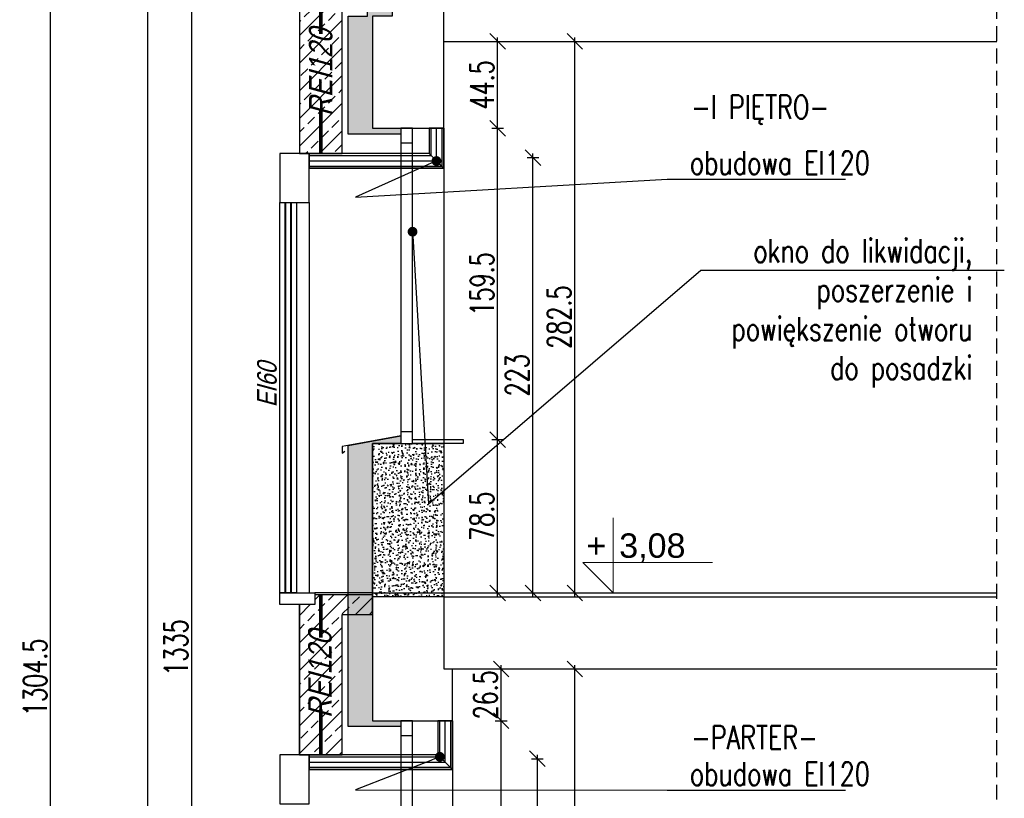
# Model space of a CAD drawing. Header units: millimetres. Extents: x -4181 to 573, y 2747 to 5176.
# Tile 13 of 14: x -222 to 283, y 4169 to 4568. Entities that reach past the tile are written whole.
import ezdxf
from ezdxf import colors
from ezdxf.entities.mleader import LeaderData, LeaderLine
from ezdxf.math import Vec2, Vec3

# ---------------------------------------------------------------- set-up
doc = ezdxf.new("R2010")
doc.units = ezdxf.units.MM
doc.header["$LTSCALE"] = 0.2
doc.header["$MEASUREMENT"] = 0
doc.header["$PDMODE"] = 35
doc.header["$PDSIZE"] = 5
doc.linetypes.add('HIDDENX2', pattern=[19.05, 12.7, -6.35])
doc.layers.add('_p.poż.', color=7, linetype='Continuous', true_color=0xf20000)
for name, color, linetype in [('A-BLACHA', 52, 'Continuous'), ('A-GK', 5, 'Continuous'), ('A-KOMENTWYM', 30, 'Continuous'), ('A-ocieplenie', 6, 'Continuous'), ('A-opis', 7, 'Continuous'), ('A-posadzka', 1, 'Continuous'), ('A-rozbiórki', 252, 'Continuous'), ('A-widok', 41, 'Continuous'), ('A-winda', 12, 'Continuous'), ('A-ściany', 140, 'Continuous'), ('A-ściany_hacz', 14, 'Continuous')]:
    doc.layers.add(name, color=color, linetype=linetype)
doc.layers.add('A-kota', color=2, linetype='Continuous', lineweight=13)
doc.styles.add('Arch-Dim', font='romans.shx', dxfattribs={"width": 0.75})
doc.styles.add('Arial-2', font='arial.ttf', dxfattribs={"width": 0.8, "oblique": 15})
doc.styles.add('ODNOŚNIKI', font='arial.ttf')
doc.styles.add('TXT', font='romans.shx', dxfattribs={"width": 0.7})
doc.linetypes.add('BATTING', pattern='A,0.0001,-0.1,[134,ltypeshp.shx,S=0.1,R=0,X=-0.1,Y=0],-0.2,[134,ltypeshp.shx,S=0.1,R=180,X=0.1,Y=0],-0.1', length=0.4001)
doc.linetypes.add('LINIA LIKW.', pattern='A,0.3,[137,RODZLIN.shx,S=0.06,R=0,X=-0.1,Y=0],0.3', length=0.6)
doc.dimstyles.new('1-50', dxfattribs={"dimtxt": 12, "dimasz": 8, "dimexe": 3, "dimexo": 0, "dimgap": 2, "dimtad": 1, "dimrnd": 0.5, "dimzin": 12, "dimdsep": 46, "dimtxsty": 'TXT', "dimblk": 'OBLIQUE', "dimcen": 0.125, "dimdle": 2, "dimclrd": 256, "dimclre": 256, "dimclrt": 7, "dimazin": 0, "dimtfac": 1, "dimtix": 1, "dimtmove": 1, "dimatfit": 2, "dimfxl": 3, "dimfxlon": 1, "dimtvp": 10, "dimtolj": 1, "dimtzin": 0, "dimarcsym": 0})
pattern_1 = [(50, (-1483.9704, 3593.586), (5.46555, -0.478145), [0.571576, -6.286576]), (355, (-1483.9704, 3593.586), (-1.057356, 5.731658), [0.457276, -5.029276]), (100.4501, (-1483.515, 3593.546), (4.408383, 5.253443), [0.485699, -5.342687]), (46.1842, (-1483.9704, 3595.11), (8.132395, -1.2613), [0.857326, -9.42975]), (96.6355, (-1483.293, 3595.005), (7.122178, 7.422785), [0.72855, -8.01403]), (351.1842, (-1483.97, 3595.11), (7.122136, 7.42282), [0.685876, -7.543876]), (21, (-1483.2085, 3594.729), (4.548469, -3.067946), [0.571576, -6.286576]), (326, (-1483.2085, 3594.729), (1.854084, 5.525658), [0.457276, -5.029276]), (71.4514, (-1482.8294, 3594.473), (6.402523, 2.457684), [0.485699, -5.342687]), (37.5, (-1483.9705, 3593.5858), (0.0926722, 2.536758), [7.6e-05, -4.968316, 7.6e-05, -5.105476, 7.6e-05, -5.0474956]), (7.5, (-1483.9705, 3593.5858), (2.0046555, 3.0055027), [7.6e-05, -2.910916, 7.6e-05, -4.854016, 7.6e-05, -1.9232956]), (327.5, (-1485.6697, 3593.5858), (4.0677036, -0.171763), [7.6e-05, -1.905076, 7.6e-05, -5.943676, 7.6e-05, -7.886776]), (317.5, (-1486.4317, 3593.5858), (4.443874, 0.7629076), [7.6e-05, -2.476576, 7.6e-05, -3.947236, 7.6e-05, -5.600776])]

# ---------------------------------------------------------------- blocks, each defined once
blk = doc.blocks.new('ZNAK-POZIOM przekrój')
at = {"layer": 'A-kota', "ltscale": 10}
for p in [(0, 7.68), (-3.13, 3.12)]:
    blk.add_line(p, (0, 0), dxfattribs=at)
at = {"layer": 'A-kota', "ltscale": 5}
blk.add_line((10.19, 3.12), (-3.13, 3.12), dxfattribs=at)
at = {"layer": 'A-kota', "style": 'ODNOŚNIKI', "flags": 4}
blk.add_attdef('ZNAK', (-2.76, 3.59), '', height=2.5, dxfattribs=at)
at = {"layer": 'A-kota', "linetype": 'ByBlock', "style": 'ODNOŚNIKI', "flags": 4}
blk.add_attdef('POZIOM', (0.61, 3.59), '', height=2.5, dxfattribs=at)
blk = doc.blocks.new('_Oblique')
at = {"color": 0, "linetype": 'ByBlock', "lineweight": -2}
blk.add_line((-0.5, -0.5), (0.5, 0.5), dxfattribs=at)
blk = doc.blocks.new('*D2827')
at = {"layer": 'A-KOMENTWYM', "lineweight": -2}
for p, q in [((59.68, 4235.65), (65.68, 4235.65)), ((62.68, 3964.65), (62.68, 4237.65)), ((59.68, 3966.65), (65.68, 3966.65))]:
    blk.add_line(p, q, dxfattribs=at)
at = {"layer": 'Defpoints', "color": 0}
for p in [(0, 4235.65), (62.68, 4235.65), (0, 3966.65)]:
    blk.add_point(p, dxfattribs=at)
at = {"layer": 'A-KOMENTWYM', "lineweight": -2, "xscale": 8, "yscale": 8, "zscale": 8}
for p, rotation in [((62.68, 4235.65), 90), ((62.68, 3966.65), 270)]:
    blk.add_blockref('_Oblique', p, dxfattribs=dict(at, rotation=rotation))
at = {"layer": 'A-KOMENTWYM', "color": 7, "insert": (54.68, 4101.15), "char_height": 12, "attachment_point": 5, "rotation": 90, "style": 'TXT'}
blk.add_mtext('\\A1;269', dxfattribs=at)
blk = doc.blocks.new('*D2828')
at = {"layer": 'A-KOMENTWYM', "lineweight": -2}
for p, q in [((59.68, 4557.15), (65.68, 4557.15)), ((62.68, 4272.65), (62.68, 4559.15)), ((59.68, 4274.65), (65.68, 4274.65))]:
    blk.add_line(p, q, dxfattribs=at)
at = {"layer": 'Defpoints', "color": 0}
for p in [(-4.5, 4557.15), (62.68, 4557.15), (-4.5, 4274.65)]:
    blk.add_point(p, dxfattribs=at)
at = {"layer": 'A-KOMENTWYM', "lineweight": -2, "xscale": 8, "yscale": 8, "zscale": 8}
for p, rotation in [((62.68, 4557.15), 90), ((62.68, 4274.65), 270)]:
    blk.add_blockref('_Oblique', p, dxfattribs=dict(at, rotation=rotation))
at = {"layer": 'A-KOMENTWYM', "color": 7, "insert": (54.68, 4415.9), "char_height": 12, "attachment_point": 5, "rotation": 90, "style": 'TXT'}
blk.add_mtext('\\A1;282.5', dxfattribs=at)
blk = doc.blocks.new('*D3035')
at = {"layer": 'A-KOMENTWYM', "lineweight": -2}
for p, q in [((-133.75, 4916.15), (-133.75, 3577.15)), ((-130.75, 4914.15), (-136.75, 4914.15)), ((-130.75, 3579.15), (-136.75, 3579.15))]:
    blk.add_line(p, q, dxfattribs=at)
at = {"layer": 'Defpoints', "color": 0}
for p in [(-37, 4914.15), (-133.75, 3579.15), (-78.5, 3579.15)]:
    blk.add_point(p, dxfattribs=at)
at = {"layer": 'A-KOMENTWYM', "lineweight": -2, "xscale": 8, "yscale": 8, "zscale": 8}
for p, rotation in [((-133.75, 4914.15), 90), ((-133.75, 3579.15), 270)]:
    blk.add_blockref('_Oblique', p, dxfattribs=dict(at, rotation=rotation))
at = {"layer": 'A-KOMENTWYM', "color": 7, "insert": (-141.75, 4246.65), "char_height": 12, "attachment_point": 5, "rotation": 90, "style": 'TXT'}
blk.add_mtext('\\A1;1335', dxfattribs=at)
blk = doc.blocks.new('*D3036')
at = {"layer": 'A-KOMENTWYM', "lineweight": -2}
for p, q in [((-205.97, 3577.15), (-205.97, 4885.65)), ((-202.97, 4883.65), (-208.97, 4883.65)), ((-202.97, 3579.15), (-208.97, 3579.15))]:
    blk.add_line(p, q, dxfattribs=at)
at = {"layer": 'Defpoints', "color": 0}
for p in [(-205.97, 4883.65), (-192, 4883.65), (-78.5, 3579.15)]:
    blk.add_point(p, dxfattribs=at)
at = {"layer": 'A-KOMENTWYM', "lineweight": -2, "xscale": 8, "yscale": 8, "zscale": 8}
for p, rotation in [((-205.97, 4883.65), 90), ((-205.97, 3579.15), 270)]:
    blk.add_blockref('_Oblique', p, dxfattribs=dict(at, rotation=rotation))
at = {"layer": 'A-KOMENTWYM', "color": 7, "insert": (-213.97, 4231.4), "char_height": 12, "attachment_point": 5, "rotation": 90, "style": 'TXT'}
blk.add_mtext('\\A1;1304.5', dxfattribs=at)
blk = doc.blocks.new('*D3037')
at = {"layer": 'A-KOMENTWYM', "lineweight": -2}
for p, q in [((-153.25, 4583.65), (-159.25, 4583.65)), ((-156.25, 3707.15), (-156.25, 4585.65)), ((-153.25, 3709.15), (-159.25, 3709.15))]:
    blk.add_line(p, q, dxfattribs=at)
at = {"layer": 'Defpoints', "color": 0}
for p in [(-156.25, 4583.65), (-31, 4583.65), (-70.5, 3709.15)]:
    blk.add_point(p, dxfattribs=at)
at = {"layer": 'A-KOMENTWYM', "lineweight": -2, "xscale": 8, "yscale": 8, "zscale": 8}
for p, rotation in [((-156.25, 4583.65), 90), ((-156.25, 3709.15), 270)]:
    blk.add_blockref('_Oblique', p, dxfattribs=dict(at, rotation=rotation))
at = {"layer": 'A-KOMENTWYM', "color": 7, "insert": (-164.25, 4146.4), "char_height": 12, "attachment_point": 5, "rotation": 90, "style": 'TXT'}
blk.add_mtext('\\A1;874.5', dxfattribs=at)
blk = doc.blocks.new('*D3859')
at = {"layer": 'A-KOMENTWYM', "lineweight": -2}
for p, q in [((38.18, 4497.65), (44.18, 4497.65)), ((41.18, 4272.65), (41.18, 4499.65)), ((38.18, 4274.65), (44.18, 4274.65))]:
    blk.add_line(p, q, dxfattribs=at)
at = {"layer": 'Defpoints', "color": 0}
for p in [(-4.5, 4497.65), (41.18, 4497.65), (-4.5, 4274.65)]:
    blk.add_point(p, dxfattribs=at)
at = {"layer": 'A-KOMENTWYM', "lineweight": -2, "xscale": 8, "yscale": 8, "zscale": 8}
for p, rotation in [((41.18, 4497.65), 90), ((41.18, 4274.65), 270)]:
    blk.add_blockref('_Oblique', p, dxfattribs=dict(at, rotation=rotation))
at = {"layer": 'A-KOMENTWYM', "color": 7, "insert": (33.18, 4386.15), "char_height": 12, "attachment_point": 5, "rotation": 90, "style": 'TXT'}
blk.add_mtext('\\A1;223', dxfattribs=at)
blk = doc.blocks.new('*D3860')
at = {"layer": 'A-KOMENTWYM', "lineweight": -2}
for p, q in [((40.51, 4189.65), (46.51, 4189.65)), ((43.51, 3964.65), (43.51, 4191.65)), ((40.51, 3966.65), (46.51, 3966.65))]:
    blk.add_line(p, q, dxfattribs=at)
at = {"layer": 'Defpoints', "color": 0}
for p in [(0, 4189.65), (43.51, 4189.65), (0, 3966.65)]:
    blk.add_point(p, dxfattribs=at)
at = {"layer": 'A-KOMENTWYM', "lineweight": -2, "xscale": 8, "yscale": 8, "zscale": 8}
for p, rotation in [((43.51, 4189.65), 90), ((43.51, 3966.65), 270)]:
    blk.add_blockref('_Oblique', p, dxfattribs=dict(at, rotation=rotation))
at = {"layer": 'A-KOMENTWYM', "color": 7, "insert": (35.51, 4078.15), "char_height": 12, "attachment_point": 5, "rotation": 90, "style": 'TXT'}
blk.add_mtext('\\A1;223', dxfattribs=at)
blk = doc.blocks.new('_Dot')
at = {"color": 0, "linetype": 'ByBlock', "lineweight": -2}
blk.add_line((-0.5, 0), (-1, 0), dxfattribs=at)
at = {"color": 0, "linetype": 'ByBlock', "const_width": 0.5}
blk.add_lwpolyline([(-0.25, 0, 1), (0.25, 0, 1)], format="xyb", close=True, dxfattribs=at)
blk = doc.blocks.new('*D3864')
at = {"layer": 'A-KOMENTWYM', "lineweight": -2}
for p, q in [((23.08, 4272.65), (23.08, 4355.15)), ((20.08, 4353.15), (26.08, 4353.15)), ((20.08, 4274.65), (26.08, 4274.65))]:
    blk.add_line(p, q, dxfattribs=at)
at = {"layer": 'Defpoints', "color": 0}
for p in [(-4.5, 4353.15), (23.08, 4353.15), (-4.5, 4274.65)]:
    blk.add_point(p, dxfattribs=at)
at = {"layer": 'A-KOMENTWYM', "lineweight": -2, "xscale": 8, "yscale": 8, "zscale": 8}
for p, rotation in [((23.08, 4353.15), 90), ((23.08, 4274.65), 270)]:
    blk.add_blockref('_Oblique', p, dxfattribs=dict(at, rotation=rotation))
at = {"layer": 'A-KOMENTWYM', "color": 7, "insert": (15.08, 4313.9), "char_height": 12, "attachment_point": 5, "rotation": 90, "style": 'TXT'}
blk.add_mtext('\\A1;78.5', dxfattribs=at)
blk = doc.blocks.new('*D3865')
at = {"layer": 'A-KOMENTWYM', "lineweight": -2}
for p, q in [((20.08, 4512.65), (26.08, 4512.65)), ((23.08, 4351.15), (23.08, 4514.65)), ((20.08, 4353.15), (26.08, 4353.15))]:
    blk.add_line(p, q, dxfattribs=at)
at = {"layer": 'Defpoints', "color": 0}
for p in [(-4.5, 4512.65), (23.08, 4512.65), (-4.5, 4353.15)]:
    blk.add_point(p, dxfattribs=at)
at = {"layer": 'A-KOMENTWYM', "lineweight": -2, "xscale": 8, "yscale": 8, "zscale": 8}
for p, rotation in [((23.08, 4512.65), 90), ((23.08, 4353.15), 270)]:
    blk.add_blockref('_Oblique', p, dxfattribs=dict(at, rotation=rotation))
at = {"layer": 'A-KOMENTWYM', "color": 7, "insert": (15.08, 4432.9), "char_height": 12, "attachment_point": 5, "rotation": 90, "style": 'TXT'}
blk.add_mtext('\\A1;159.5', dxfattribs=at)
blk = doc.blocks.new('*D3866')
at = {"layer": 'A-KOMENTWYM', "lineweight": -2}
for p, q in [((20.08, 4557.15), (26.08, 4557.15)), ((23.08, 4510.65), (23.08, 4559.15)), ((20.08, 4512.65), (26.08, 4512.65))]:
    blk.add_line(p, q, dxfattribs=at)
at = {"layer": 'Defpoints', "color": 0}
for p in [(-4.5, 4557.15), (23.08, 4557.15), (-4.5, 4512.65)]:
    blk.add_point(p, dxfattribs=at)
at = {"layer": 'A-KOMENTWYM', "lineweight": -2, "xscale": 8, "yscale": 8, "zscale": 8}
for p, rotation in [((23.08, 4557.15), 90), ((23.08, 4512.65), 270)]:
    blk.add_blockref('_Oblique', p, dxfattribs=dict(at, rotation=rotation))
at = {"layer": 'A-KOMENTWYM', "color": 7, "insert": (15.08, 4534.9), "char_height": 12, "attachment_point": 5, "rotation": 90, "style": 'TXT'}
blk.add_mtext('\\A1;44.5', dxfattribs=at)
blk = doc.blocks.new('*D3868')
at = {"layer": 'A-KOMENTWYM', "lineweight": -2}
for p, q in [((21.93, 4209.15), (27.93, 4209.15)), ((24.93, 4042.65), (24.93, 4211.15)), ((21.93, 4044.65), (27.93, 4044.65))]:
    blk.add_line(p, q, dxfattribs=at)
at = {"layer": 'Defpoints', "color": 0}
for p in [(0, 4209.15), (24.93, 4209.15), (0, 4044.65)]:
    blk.add_point(p, dxfattribs=at)
at = {"layer": 'A-KOMENTWYM', "lineweight": -2, "xscale": 8, "yscale": 8, "zscale": 8}
for p, rotation in [((24.93, 4209.15), 90), ((24.93, 4044.65), 270)]:
    blk.add_blockref('_Oblique', p, dxfattribs=dict(at, rotation=rotation))
at = {"layer": 'A-KOMENTWYM', "color": 7, "insert": (16.93, 4126.9), "char_height": 12, "attachment_point": 5, "rotation": 90, "style": 'TXT'}
blk.add_mtext('\\A1;164.5', dxfattribs=at)
blk = doc.blocks.new('*D3869')
at = {"layer": 'A-KOMENTWYM', "lineweight": -2}
for p, q in [((21.93, 4235.65), (27.93, 4235.65)), ((24.93, 4207.15), (24.93, 4237.65)), ((21.93, 4209.15), (27.93, 4209.15))]:
    blk.add_line(p, q, dxfattribs=at)
at = {"layer": 'Defpoints', "color": 0}
for p in [(0, 4235.65), (24.93, 4235.65), (0, 4209.15)]:
    blk.add_point(p, dxfattribs=at)
at = {"layer": 'A-KOMENTWYM', "lineweight": -2, "xscale": 8, "yscale": 8, "zscale": 8}
for p, rotation in [((24.93, 4235.65), 270), ((24.93, 4209.15), 90)]:
    blk.add_blockref('_Oblique', p, dxfattribs=dict(at, rotation=rotation))
at = {"layer": 'A-KOMENTWYM', "color": 7, "insert": (16.93, 4222.4), "char_height": 12, "attachment_point": 5, "rotation": 90, "style": 'TXT'}
blk.add_mtext('\\A1;26.5', dxfattribs=at)

msp = doc.modelspace()

# ---------------------------------------------------------------- hatches: boundary and pattern name
at = {"layer": 'A-rozbiórki', "transparency": 33554687}
h = msp.add_hatch(dxfattribs=at)
h.set_pattern_fill('AR-CONC', color=256, scale=0.03)
h.set_pattern_definition(pattern_1)
h.paths.add_polyline_path([(-26.5, 4509.651), (-53.5, 4509.651), (-53.5, 4570.151), (-43.5, 4570.151), (-43.5, 4663.151), (-31, 4663.151), (-31, 4570.151), (-41, 4570.151), (-41, 4512.651), (-26.5, 4512.651)])
h = msp.add_hatch(dxfattribs=at)
h.set_pattern_fill('AR-CONC', color=256, scale=0.03)
h.set_pattern_definition(pattern_1)
h.paths.add_polyline_path([(-53.5, 4350.201), (-26.5, 4355.151), (-26.5, 4351.151), (-41, 4351.151), (-41, 4272.651), (-41, 4209.151), (-26.5, 4209.151), (-26.5, 4206.151), (-53.5, 4206.151)])
h = msp.add_hatch(dxfattribs=at)
h.set_pattern_fill('AR-CONC', color=256, scale=0.03)
h.set_pattern_definition(pattern_1)
h.paths.add_polyline_path([(-41, 4272.651), (-41, 4351.151), (-4.5, 4351.151), (-4.5, 4272.651)])
at = {"layer": 'A-ściany_hacz'}
h = msp.add_hatch(dxfattribs=at)
h.set_pattern_fill('ANSI33', color=256, scale=40)
h.paths.add_polyline_path([(-78.5, 4499.651), (-56.5, 4499.651), (-56.5, 4572.651), (-31, 4572.651), (-31, 4582.651), (-70.5, 4582.651), (-70.5, 4577.651), (-78.5, 4577.651)])
h = msp.add_hatch(dxfattribs=at)
h.set_pattern_fill('ANSI33', color=256, scale=40)
h.paths.add_polyline_path([(-78.5, 4191.651), (-56.5, 4191.651), (-56.5, 4263.651), (-41, 4263.651), (-41, 4273.651), (-70.5, 4273.651), (-70.5, 4268.651), (-78.5, 4268.651)])

# ---------------------------------------------------------------- linework, layer by layer
at = {"layer": '_p.poż.', "linetype": 'HIDDENX2'}
for points in [[(-67.5, 4561.028, 2, 2, 0), (-67.5, 4582.651, 2, 2, 0)], [(-67.5, 4499.651, 2, 2, 0), (-67.5, 4522.675, 0, 0, 0)], [(-67.5, 4251.743, 2, 2, 0), (-67.5, 4273.651, 2, 2, 0)], [(-67.5, 4191.651, 2, 2, 0), (-67.5, 4215.033, 0, 0, 0)]]:
    msp.add_lwpolyline(points, format="xyseb", dxfattribs=at)
at = {"layer": 'A-BLACHA'}
for points in [[(-4.5, 4512.651), (-4.5, 4492.151), (-73.5, 4492.151)], [(0, 4209.151), (0, 4184.151), (-73.5, 4184.151)]]:
    msp.add_lwpolyline(points, dxfattribs=at)
for points in [[(-73.5, 4474.651), (-73.5, 4499.651), (-88.5, 4499.651), (-88.5, 4474.651)], [(-73.5, 4166.651), (-73.5, 4191.651), (-88.5, 4191.651), (-88.5, 4166.651)]]:
    msp.add_lwpolyline(points, close=True, dxfattribs=at)
at = {"layer": 'A-GK'}
for p, q in [((-4.5, 4557.151), (279.035, 4557.151)), ((0, 4235.651), (279.035, 4235.651))]:
    msp.add_line(p, q, dxfattribs=at)
at = {"layer": 'A-KOMENTWYM', "linetype": 'HIDDENX2', "ltscale": 3}
msp.add_line((279.035, 3631.517), (279.035, 5100.174), dxfattribs=at)
at = {"layer": 'A-ocieplenie', "color": 14, "linetype": 'BATTING', "ltscale": 6, "transparency": 33554679}
for p, q in [((-8.25, 4495.901), (-8.25, 4512.651)), ((-73.5, 4495.901), (-8.25, 4495.901)), ((-3.75, 4187.901), (-3.75, 4209.151)), ((-73.5, 4187.901), (-3.75, 4187.901))]:
    msp.add_line(p, q, dxfattribs=at)
at = {"layer": 'A-ocieplenie', "transparency": 33554679}
for points in [[(-4.5, 4492.151), (-4.5, 4512.651), (-12, 4512.651), (-12, 4499.651)], [(-73.5, 4492.151), (-4.5, 4492.151), (-12, 4499.651), (-73.5, 4499.651)], [(0, 4184.151), (0, 4209.151), (-7.5, 4209.151), (-7.5, 4191.651)], [(-73.5, 4184.151), (0, 4184.151), (-7.5, 4191.651), (-73.5, 4191.651)]]:
    msp.add_lwpolyline(points, close=True, dxfattribs=at)
at = {"layer": 'A-ocieplenie', "color": 14, "transparency": 33554679}
for points in [[(-5.5, 4512.651), (-5.5, 4493.151), (-11, 4498.651), (-11, 4512.651)], [(-5.5, 4493.151), (-73.5, 4493.151), (-73.5, 4498.651), (-11, 4498.651)], [(-1, 4209.151), (-1, 4185.151), (-6.5, 4190.651), (-6.5, 4209.151)], [(-1, 4185.151), (-73.5, 4185.151), (-73.5, 4190.651), (-6.5, 4190.651)]]:
    msp.add_lwpolyline(points, dxfattribs=at)
at = {"layer": 'A-posadzka'}
for p, q in [((-4.5, 4274.651), (279.035, 4274.651)), ((-4.5, 4272.651), (279.035, 4272.651))]:
    msp.add_line(p, q, dxfattribs=at)
msp.add_lwpolyline([(-41, 4272.651), (-41, 4274.651), (-4.5, 4274.651), (-4.5, 4272.651)], dxfattribs=at)
at = {"layer": 'A-rozbiórki', "linetype": 'LINIA LIKW.', "ltscale": 30, "transparency": 33554679}
for p, q in [((-26.5, 4505.151), (-26.5, 4357.151)), ((-20.5, 4357.151), (-20.5, 4505.151)), ((-26.5, 4201.651), (-26.5, 4052.151)), ((-20.5, 4052.151), (-20.5, 4201.651))]:
    msp.add_line(p, q, dxfattribs=at)
for points in [[(-26.5, 4509.651), (-53.5, 4509.651), (-53.5, 4570.151), (-43.5, 4570.151), (-43.5, 4663.151), (-31, 4663.151), (-31, 4570.151), (-41, 4570.151), (-41, 4512.651), (-26.5, 4512.651)], [(-26.5, 4505.151), (-20.5, 4505.151), (-20.5, 4512.651), (-26.5, 4512.651)], [(-53.5, 4350.201), (-26.5, 4355.151), (-26.5, 4351.151), (-41, 4351.151), (-41, 4272.651), (-41, 4209.151), (-26.5, 4209.151), (-26.5, 4206.151), (-53.5, 4206.151)], [(-26.5, 4351.151), (-20.5, 4351.151), (-20.5, 4357.151), (-26.5, 4357.151)], [(-41, 4272.651), (-41, 4351.151), (-4.5, 4351.151), (-4.5, 4272.651)], [(-20.5, 4353.151), (5.5, 4353.151), (5.5, 4351.151), (-20.5, 4351.151)], [(-26.5, 4201.651), (-20.5, 4201.651), (-20.5, 4209.151), (-26.5, 4209.151)]]:
    msp.add_lwpolyline(points, close=True, dxfattribs=at)
msp.add_lwpolyline([(-26.5, 4357.151), (-26.5, 4355.151), (-56.5, 4349.651), (-56.5, 4346.163), (-55.14, 4347.241)], dxfattribs=at)
msp.add_lwpolyline([(-26.5, 4357.151), (-26.5, 4355.151), (-56.5, 4349.651), (-56.5, 4346.163), (-55.14, 4347.241)], dxfattribs=at)
at = {"layer": 'A-widok'}
for p, q in [((-4.5, 4512.651), (-4.5, 4274.651)), ((-73.5, 4474.651), (-73.5, 4274.651)), ((0, 4209.151), (0, 3966.651))]:
    msp.add_line(p, q, dxfattribs=at)
at = {"layer": 'A-widok', "transparency": 33554679}
msp.add_line((-78.5, 4191.651), (-78.5, 4268.651), dxfattribs=at)
at = {"layer": 'A-winda', "color": 52, "transparency": 33554679}
msp.add_line((-41, 4274.651), (-70.5, 4274.651), dxfattribs=at)
at = {"layer": 'A-winda', "color": 3}
for points in [[(-86, 4474.651), (-86, 4274.651), (-88.5, 4274.651), (-88.5, 4474.651)], [(-80, 4474.651), (-80, 4274.651), (-82.5, 4274.651), (-82.5, 4474.651)]]:
    msp.add_lwpolyline(points, close=True, dxfattribs=at)
at = {"layer": 'A-winda', "color": 14}
msp.add_lwpolyline([(-83, 4474.651), (-83, 4274.651), (-85.5, 4274.651), (-85.5, 4474.651)], close=True, dxfattribs=at)
at = {"layer": 'A-winda', "color": 52, "transparency": 33554679}
msp.add_lwpolyline([(-88.5, 4274.651), (-70.5, 4274.651), (-70.5, 4268.651), (-88.5, 4268.651)], close=True, dxfattribs=at)
at = {"layer": 'A-ściany'}
msp.add_line((-4.5, 4272.651), (-41, 4272.651), dxfattribs=at)
for points in [[(-78.5, 4499.651), (-56.5, 4499.651), (-56.5, 4572.651), (-31, 4572.651), (-31, 4582.651), (-70.5, 4582.651), (-70.5, 4577.651), (-78.5, 4577.651)], [(-78.5, 4191.651), (-56.5, 4191.651), (-56.5, 4263.651), (-41, 4263.651), (-41, 4273.651), (-70.5, 4273.651), (-70.5, 4268.651), (-78.5, 4268.651)]]:
    msp.add_lwpolyline(points, close=True, dxfattribs=at)
for points in [[(-41, 4570.151), (-41, 4512.651), (-4.5, 4512.651), (-4.5, 4581.651)], [(-41, 4272.651), (-41, 4209.151), (0, 4209.151), (0, 4235.651)], [(-4.5, 4272.651), (-4.5, 4235.651), (0, 4235.651)]]:
    msp.add_lwpolyline(points, dxfattribs=at)

# ---------------------------------------------------------------- block references
at = {"layer": 'A-kota'}
ref = msp.add_blockref('ZNAK-POZIOM przekrój', (82.355, 4274.651), dxfattribs=dict(at, xscale=5, yscale=5, zscale=5, rotation=360))
ref.add_attrib('POZIOM', '3,08', (85.411, 4292.62), dxfattribs={"height": 12.5, "style": 'ODNOŚNIKI', "flags": 4})
ref.add_attrib('ZNAK', '+', (68.551, 4292.62), dxfattribs={"height": 12.5, "style": 'ODNOŚNIKI', "flags": 4})

# ---------------------------------------------------------------- texts
at = {"layer": '_p.poż.', "style": 'Arial-2', "oblique": 15, "width": 0.8}
msp.add_text('EI60', height=10, rotation=90, dxfattribs=at).set_placement((-90.142, 4369.693))
at = {"layer": '_p.poż.', "char_height": 12, "width": 129.01457, "attachment_point": 5, "rotation": 90, "style": 'Arial-2'}
for insert in [(-67.5, 4541.151), (-67.876, 4232.838)]:
    msp.add_mtext('\\pxt4;REI120', dxfattribs=dict(at, insert=insert))
at = {"layer": 'A-opis', "color": 52, "char_height": 12, "attachment_point": 4, "style": 'Arch-Dim'}
for s, insert, width in [('\\pxt4;-I PIĘTRO-', (122.364, 4522.102), 78.44807), ('\\pxt4;-PARTER-', (122.364, 4200.602), 44.2971)]:
    msp.add_mtext(s, dxfattribs=dict(at, insert=insert, width=width))

# ---------------------------------------------------------------- dimensions: what is measured, and where the dimension line sits
at = {"layer": 'A-KOMENTWYM'}
for base, p1, p2, picture, middle in [((-133.752, 3579.151), (-37, 4914.15), (-78.5, 3579.151), '*D3035', (-141.752, 4246.651)), ((-205.965, 4883.651), (-78.5, 3579.151), (-192.001, 4883.651), '*D3036', (-213.965, 4231.401)), ((-156.251, 4583.651), (-70.5, 3709.151), (-31, 4583.651), '*D3037', (-164.251, 4146.401)), ((62.684, 4557.151), (-4.5, 4274.651), (-4.5, 4557.151), '*D2828', (54.684, 4415.901)), ((23.078, 4557.151), (-4.5, 4512.651), (-4.5, 4557.151), '*D3866', (15.078, 4534.901)), ((23.078, 4512.651), (-4.5, 4353.151), (-4.5, 4512.651), '*D3865', (15.078, 4432.901)), ((23.078, 4353.151), (-4.5, 4274.651), (-4.5, 4353.151), '*D3864', (15.078, 4313.901)), ((62.684, 4235.651), (0, 3966.651), (0, 4235.651), '*D2827', (54.684, 4101.151)), ((24.928, 4235.651), (0, 4209.151), (0, 4235.651), '*D3869', (16.928, 4222.401)), ((24.928, 4209.151), (0, 4044.651), (0, 4209.151), '*D3868', (16.928, 4126.901)), ((43.506, 4189.651), (0, 3966.651), (0, 4189.651), '*D3860', (35.506, 4078.151))]:
    dim = msp.add_linear_dim(base=base, p1=p1, p2=p2, angle=90, dimstyle='1-50', dxfattribs=at)
    dim.commit()
    dim.dimension.update_dxf_attribs({"geometry": picture, "text_midpoint": middle})
dim = msp.add_linear_dim(base=(41.176, 4497.651), p1=(-4.5, 4274.651), p2=(-4.5, 4497.651), angle=90, dimstyle='1-50', override={"dimtxt": 12}, dxfattribs=at)
dim.commit()
dim.dimension.update_dxf_attribs({"geometry": '*D3859', "text_midpoint": (33.176, 4386.151)})

# ---------------------------------------------------------------- leaders
at = {"layer": 'A-opis'}
ml = msp.add_multileader_mtext('Standard', dxfattribs=at)
ml.set_content('\\pxt4;obudowa EI120', color=256, style='Arch-Dim')
ml.set_leader_properties(color=30)
ml.set_arrow_properties(name='DOT')
ml.build(insert=Vec2(0, 0))
ml.multileader.update_dxf_attribs({"text_left_attachment_type": 6, "text_right_attachment_type": 6, "dogleg_length": 2, "arrow_head_size": 5})
ctx = ml.context
ctx.base_point, ctx.char_height, ctx.arrow_head_size, ctx.landing_gap_size, ctx.plane_origin, ctx.plane_y_axis = Vec3(111.947, 4486.59), 12, 5, 0.2, Vec3(-418.555, 8558.345), Vec3(0, -1)
ctx.left_attachment, ctx.right_attachment, ctx.text_align_type = 6, 6, 2
notes = []
notes.append((ctx, [(0, (1, 1, 0), (109.947, 4486.59), (1, 0), 2, [(1, [(-8.25, 4495.901), (-49.775, 4477.396)], 0, [])])]))
ctx.mtext.insert, ctx.mtext.width, ctx.mtext.alignment = Vec3(213.847, 4500.99), 200, 3
ml = msp.add_multileader_mtext('Standard', dxfattribs=at)
ml.set_content('\\pxt4;okno do likwidacji, poszerzenie i powiększenie otworu do posadzki', color=256, style='Arch-Dim')
ml.set_leader_properties(color=30)
ml.set_arrow_properties(name='DOT')
ml.build(insert=Vec2(0, 0))
ml.multileader.update_dxf_attribs({"text_left_attachment_type": 6, "text_right_attachment_type": 6, "dogleg_length": 2, "arrow_head_size": 5})
ctx = ml.context
ctx.base_point, ctx.char_height, ctx.arrow_head_size, ctx.landing_gap_size, ctx.plane_origin, ctx.plane_y_axis = Vec3(129.316, 4439.957), 12, 5, 0.2, Vec3(-290.758, 8554.415), Vec3(0, -1)
ctx.left_attachment, ctx.right_attachment, ctx.text_align_type = 6, 6, 2
notes.append((ctx, [(0, (1, 1, 0), (127.316, 4439.957), (1, 0), 2, [(1, [(-20.5, 4459.656), (-12.286, 4320.202)], 0, [])])]))
ctx.mtext.insert, ctx.mtext.width, ctx.mtext.alignment = Vec3(266.406, 4455.917), 151.75272, 3
ml = msp.add_multileader_mtext('Standard', dxfattribs=at)
ml.set_content('\\pxt4;obudowa EI120', color=256, style='Arch-Dim')
ml.set_leader_properties(color=30)
ml.set_arrow_properties(name='DOT')
ml.build(insert=Vec2(0, 0))
ml.multileader.update_dxf_attribs({"text_left_attachment_type": 6, "text_right_attachment_type": 6, "dogleg_length": 2, "arrow_head_size": 5})
ctx = ml.context
ctx.base_point, ctx.char_height, ctx.arrow_head_size, ctx.landing_gap_size, ctx.plane_origin, ctx.plane_y_axis = Vec3(111.947, 4173.523), 12, 5, 0.2, Vec3(-418.555, 8230.391), Vec3(0, -1)
ctx.left_attachment, ctx.right_attachment, ctx.text_align_type = 6, 6, 2
notes.append((ctx, [(0, (1, 1, 0), (109.947, 4173.523), (1, 0), 2, [(1, [(-6.5, 4190.651), (-49.775, 4173.804)], 0, [])])]))
ctx.mtext.insert, ctx.mtext.width, ctx.mtext.alignment = Vec3(213.847, 4187.923), 200, 3
for ctx, leaders in notes:
    for number, flags, end, landing, length, lines in leaders:
        leader = LeaderData()
        leader.index, (leader.has_last_leader_line, leader.has_dogleg_vector, leader.attachment_direction) = number, flags
        leader.last_leader_point, leader.dogleg_vector, leader.dogleg_length = Vec3(end), Vec3(landing), length
        for number, points, colour, breaks in lines:
            line = LeaderLine()
            line.index, line.vertices, line.color, line.breaks = number, Vec3.list(points), colors.encode_raw_color(colour), breaks
            leader.lines.append(line)
        ctx.leaders.append(leader)

doc.saveas('drawing.dxf')
